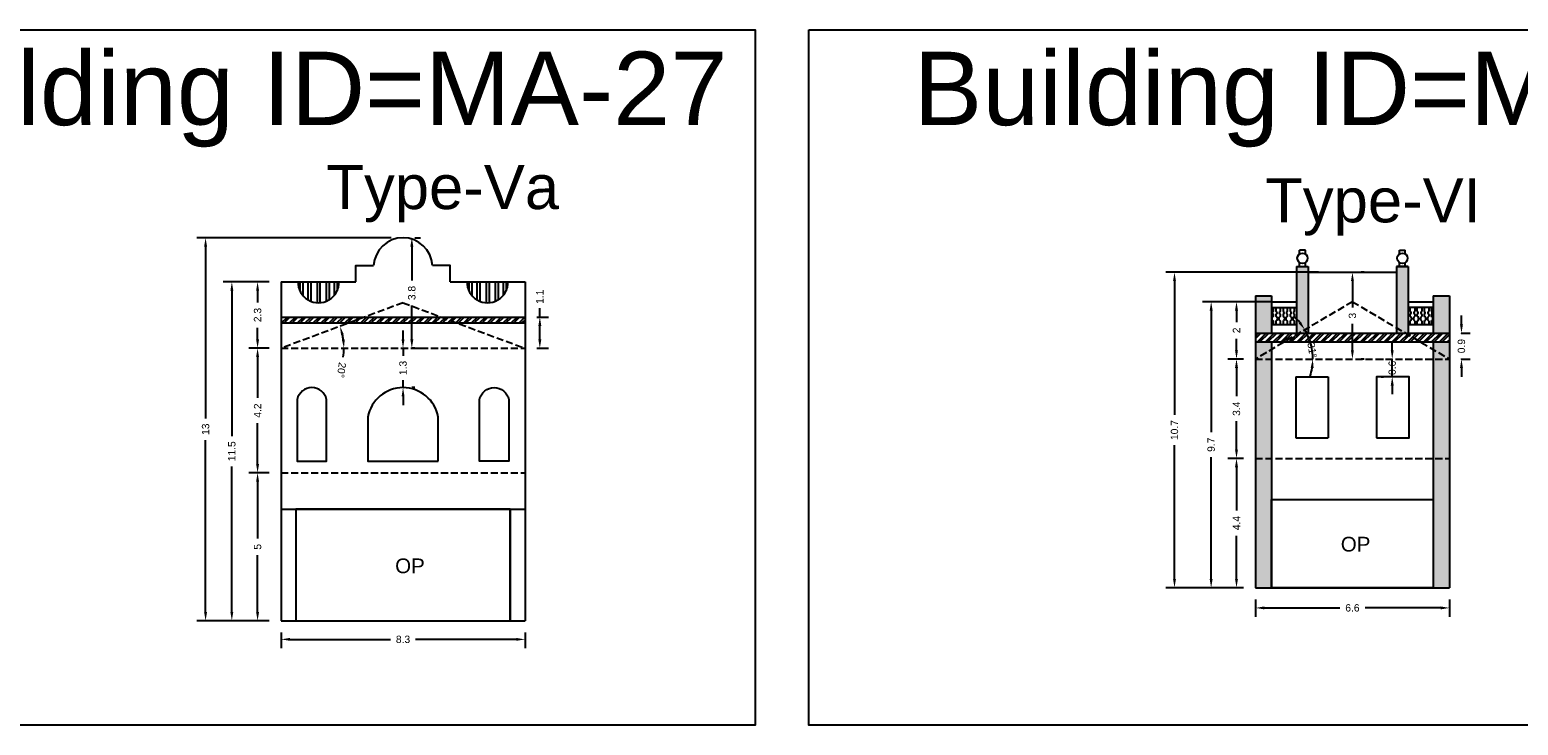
# Model space of a CAD drawing. Header units: metres. Extents: x 3416649 to 3417100, y -6712966 to -6712690.
# Tile 51 of 72: x 3416874 to 3416925, y -6712774 to -6712750. Entities that reach past the tile are written whole.
import ezdxf

# ---------------------------------------------------------------- set-up
doc = ezdxf.new("R2010")
doc.units = ezdxf.units.M
doc.linetypes.add('ACAD_ISO02W100', pattern=[15, 12, -3])
doc.layers.add('Dotted', color=7, linetype='ACAD_ISO02W100', plot=False)
doc.styles.get("Standard").update_dxf_attribs({"font": 'arial.ttf'})
doc.dimstyles.new('ISO-25', dxfattribs={"dimtxt": 0.25, "dimasz": 0.3, "dimexe": 0.3, "dimexo": 0.4, "dimgap": 0.2, "dimtad": 0, "dimdec": 1, "dimdsep": 46, "dimtxsty": 'Standard', "dimcen": 2.5, "dimadec": 0, "dimazin": 0, "dimtfac": 1, "dimtdec": 1, "dimtmove": 0, "dimatfit": 3, "dimfxl": 1, "dimarcsym": 0})

# ---------------------------------------------------------------- blocks, each defined once
blk = doc.blocks.new('*D213')
at = {"color": 0, "lineweight": -2, "transparency": 16777216}
for p, q in [((3416882.544, -6712765.372), (3416881.846, -6712765.372)), ((3416882.146, -6712765.672), (3416882.146, -6712767.604)), ((3416882.146, -6712770.102), (3416882.146, -6712768.17)), ((3416882.544, -6712770.402), (3416881.846, -6712770.402))]:
    blk.add_line(p, q, dxfattribs=at)
at = {"color": 0, "transparency": 16777216}
for points in [[(3416882.096, -6712765.672), (3416882.196, -6712765.672), (3416882.146, -6712765.372)], [(3416882.096, -6712770.102), (3416882.196, -6712770.102), (3416882.146, -6712770.402)]]:
    blk.add_solid(points, dxfattribs=at)
at = {"layer": 'Defpoints', "color": 0, "transparency": 16777216}
for p in [(3416882.146, -6712765.372), (3416882.944, -6712765.372), (3416882.944, -6712770.402)]:
    blk.add_point(p, dxfattribs=at)
at = {"color": 0, "transparency": 16777216, "insert": (3416882.146, -6712767.887), "char_height": 0.25, "attachment_point": 5, "rotation": 90}
blk.add_mtext('5', dxfattribs=at)
blk = doc.blocks.new('*D214')
at = {"color": 0, "lineweight": -2, "transparency": 16777216}
for p, q in [((3416882.544, -6712761.132), (3416881.846, -6712761.132)), ((3416882.146, -6712761.432), (3416882.146, -6712762.821)), ((3416882.146, -6712765.072), (3416882.146, -6712763.683)), ((3416882.544, -6712765.372), (3416881.846, -6712765.372))]:
    blk.add_line(p, q, dxfattribs=at)
at = {"color": 0, "transparency": 16777216}
for points in [[(3416882.096, -6712761.432), (3416882.196, -6712761.432), (3416882.146, -6712761.132)], [(3416882.096, -6712765.072), (3416882.196, -6712765.072), (3416882.146, -6712765.372)]]:
    blk.add_solid(points, dxfattribs=at)
at = {"layer": 'Defpoints', "color": 0, "transparency": 16777216}
for p in [(3416882.146, -6712761.132), (3416882.944, -6712761.132), (3416882.944, -6712765.372)]:
    blk.add_point(p, dxfattribs=at)
at = {"color": 0, "transparency": 16777216, "insert": (3416882.146, -6712763.252), "char_height": 0.25, "attachment_point": 5, "rotation": 90}
blk.add_mtext('4.2', dxfattribs=at)
blk = doc.blocks.new('*D215')
at = {"color": 0, "lineweight": -2, "transparency": 16777216}
for start, end in [(8.0423, 12.3989), (351.9577, 0)]:
    blk.add_arc((3416882.944, -6712761.132), 2.139, start, end, dxfattribs=at)
at = {"color": 0, "transparency": 16777216}
for points in [[(3416884.986, -6712760.687), (3416885.081, -6712760.659), (3416884.949, -6712760.385)], [(3416885.112, -6712760.829), (3416885.012, -6712760.836), (3416885.083, -6712761.132)]]:
    blk.add_solid(points, dxfattribs=at)
at = {"layer": 'Defpoints', "color": 0, "transparency": 16777216}
for p in [(3416887.094, -6712759.585), (3416885.023, -6712760.628), (3416882.944, -6712761.132), (3416882.944, -6712761.132), (3416891.244, -6712761.132)]:
    blk.add_point(p, dxfattribs=at)
at = {"color": 0, "transparency": 16777216, "insert": (3416885, -6712761.874), "char_height": 0.25, "attachment_point": 5, "rotation": 261.9577}
blk.add_mtext('20°', dxfattribs=at)
blk = doc.blocks.new('*D216')
at = {"color": 0, "lineweight": -2, "transparency": 16777216}
for p, q in [((3416887.094, -6712760.832), (3416887.094, -6712760.532)), ((3416887.094, -6712761.132), (3416887.094, -6712761.386)), ((3416887.494, -6712761.132), (3416887.394, -6712761.132)), ((3416887.094, -6712762.472), (3416887.094, -6712762.218)), ((3416887.494, -6712762.472), (3416887.394, -6712762.472)), ((3416887.094, -6712762.772), (3416887.094, -6712763.072))]:
    blk.add_line(p, q, dxfattribs=at)
at = {"color": 0, "transparency": 16777216}
for points in [[(3416887.044, -6712760.832), (3416887.144, -6712760.832), (3416887.094, -6712761.132)], [(3416887.044, -6712762.772), (3416887.144, -6712762.772), (3416887.094, -6712762.472)]]:
    blk.add_solid(points, dxfattribs=at)
at = {"layer": 'Defpoints', "color": 0, "transparency": 16777216}
for p in [(3416887.094, -6712761.132), (3416887.094, -6712761.132), (3416887.094, -6712762.472)]:
    blk.add_point(p, dxfattribs=at)
at = {"color": 0, "transparency": 16777216, "insert": (3416887.094, -6712761.802), "char_height": 0.25, "attachment_point": 5, "rotation": 90}
blk.add_mtext('1.3', dxfattribs=at)
blk = doc.blocks.new('*D217')
at = {"color": 0, "lineweight": -2, "transparency": 16777216}
for p, q in [((3416882.544, -6712758.872), (3416881.846, -6712758.872)), ((3416882.146, -6712759.172), (3416882.146, -6712759.572)), ((3416882.146, -6712760.832), (3416882.146, -6712760.432)), ((3416882.544, -6712761.132), (3416881.846, -6712761.132))]:
    blk.add_line(p, q, dxfattribs=at)
at = {"color": 0, "transparency": 16777216}
for points in [[(3416882.096, -6712759.172), (3416882.196, -6712759.172), (3416882.146, -6712758.872)], [(3416882.096, -6712760.832), (3416882.196, -6712760.832), (3416882.146, -6712761.132)]]:
    blk.add_solid(points, dxfattribs=at)
at = {"layer": 'Defpoints', "color": 0, "transparency": 16777216}
for p in [(3416882.146, -6712758.872), (3416882.944, -6712758.872), (3416882.944, -6712761.132)]:
    blk.add_point(p, dxfattribs=at)
at = {"color": 0, "transparency": 16777216, "insert": (3416882.146, -6712760.002), "char_height": 0.25, "attachment_point": 5, "rotation": 90}
blk.add_mtext('2.3', dxfattribs=at)
blk = doc.blocks.new('*D218')
at = {"color": 0, "lineweight": -2, "transparency": 16777216}
for p, q in [((3416887.494, -6712757.372), (3416887.694, -6712757.372)), ((3416887.394, -6712757.672), (3416887.394, -6712758.824)), ((3416887.394, -6712760.832), (3416887.394, -6712759.68)), ((3416887.494, -6712761.132), (3416887.694, -6712761.132))]:
    blk.add_line(p, q, dxfattribs=at)
at = {"color": 0, "transparency": 16777216}
for points in [[(3416887.344, -6712757.672), (3416887.444, -6712757.672), (3416887.394, -6712757.372)], [(3416887.344, -6712760.832), (3416887.444, -6712760.832), (3416887.394, -6712761.132)]]:
    blk.add_solid(points, dxfattribs=at)
at = {"layer": 'Defpoints', "color": 0, "transparency": 16777216}
for p in [(3416887.094, -6712757.372), (3416887.094, -6712761.132), (3416887.394, -6712761.132)]:
    blk.add_point(p, dxfattribs=at)
at = {"color": 0, "transparency": 16777216, "insert": (3416887.394, -6712759.252), "char_height": 0.25, "attachment_point": 5, "rotation": 90}
blk.add_mtext('3.8', dxfattribs=at)
blk = doc.blocks.new('*D219')
at = {"color": 0, "lineweight": -2, "transparency": 16777216}
for p, q in [((3416882.944, -6712770.802), (3416882.944, -6712771.334)), ((3416883.244, -6712771.034), (3416886.667, -6712771.034)), ((3416890.944, -6712771.034), (3416887.522, -6712771.034)), ((3416891.244, -6712770.802), (3416891.244, -6712771.334))]:
    blk.add_line(p, q, dxfattribs=at)
at = {"color": 0, "transparency": 16777216}
for points in [[(3416883.244, -6712770.984), (3416883.244, -6712771.084), (3416882.944, -6712771.034)], [(3416890.944, -6712770.984), (3416890.944, -6712771.084), (3416891.244, -6712771.034)]]:
    blk.add_solid(points, dxfattribs=at)
at = {"layer": 'Defpoints', "color": 0, "transparency": 16777216}
for p in [(3416882.944, -6712770.402), (3416891.244, -6712770.402), (3416891.244, -6712771.034)]:
    blk.add_point(p, dxfattribs=at)
at = {"color": 0, "transparency": 16777216, "insert": (3416887.094, -6712771.034), "char_height": 0.25, "attachment_point": 5}
blk.add_mtext('8.3', dxfattribs=at)
blk = doc.blocks.new('*D220')
at = {"color": 0, "lineweight": -2, "transparency": 16777216}
for p, q in [((3416882.544, -6712758.872), (3416880.97, -6712758.872)), ((3416881.27, -6712759.172), (3416881.27, -6712764.123)), ((3416881.27, -6712770.102), (3416881.27, -6712765.151)), ((3416882.544, -6712770.402), (3416880.97, -6712770.402))]:
    blk.add_line(p, q, dxfattribs=at)
at = {"color": 0, "transparency": 16777216}
for points in [[(3416881.22, -6712759.172), (3416881.32, -6712759.172), (3416881.27, -6712758.872)], [(3416881.22, -6712770.102), (3416881.32, -6712770.102), (3416881.27, -6712770.402)]]:
    blk.add_solid(points, dxfattribs=at)
at = {"layer": 'Defpoints', "color": 0, "transparency": 16777216}
for p in [(3416881.27, -6712758.872), (3416882.944, -6712758.872), (3416882.944, -6712770.402)]:
    blk.add_point(p, dxfattribs=at)
at = {"color": 0, "transparency": 16777216, "insert": (3416881.27, -6712764.637), "char_height": 0.25, "attachment_point": 5, "rotation": 90}
blk.add_mtext('11.5', dxfattribs=at)
blk = doc.blocks.new('*D221')
at = {"color": 0, "lineweight": -2, "transparency": 16777216}
for p, q in [((3416886.694, -6712757.372), (3416880.077, -6712757.372)), ((3416880.377, -6712757.672), (3416880.377, -6712763.52)), ((3416880.377, -6712770.102), (3416880.377, -6712764.254)), ((3416882.544, -6712770.402), (3416880.077, -6712770.402))]:
    blk.add_line(p, q, dxfattribs=at)
at = {"color": 0, "transparency": 16777216}
for points in [[(3416880.327, -6712757.672), (3416880.427, -6712757.672), (3416880.377, -6712757.372)], [(3416880.327, -6712770.102), (3416880.427, -6712770.102), (3416880.377, -6712770.402)]]:
    blk.add_solid(points, dxfattribs=at)
at = {"layer": 'Defpoints', "color": 0, "transparency": 16777216}
for p in [(3416880.377, -6712757.372), (3416887.094, -6712757.372), (3416882.944, -6712770.402)]:
    blk.add_point(p, dxfattribs=at)
at = {"color": 0, "transparency": 16777216, "insert": (3416880.377, -6712763.887), "char_height": 0.25, "attachment_point": 5, "rotation": 90}
blk.add_mtext('13', dxfattribs=at)
blk = doc.blocks.new('*D222')
at = {"color": 0, "lineweight": -2, "transparency": 16777216}
for p, q in [((3416891.644, -6712760.072), (3416892.048, -6712760.072)), ((3416891.748, -6712760.072), (3416891.748, -6712759.772)), ((3416891.748, -6712760.832), (3416891.748, -6712760.372)), ((3416891.644, -6712761.132), (3416892.048, -6712761.132))]:
    blk.add_line(p, q, dxfattribs=at)
at = {"color": 0, "transparency": 16777216}
for points in [[(3416891.698, -6712760.372), (3416891.798, -6712760.372), (3416891.748, -6712760.072)], [(3416891.698, -6712760.832), (3416891.798, -6712760.832), (3416891.748, -6712761.132)]]:
    blk.add_solid(points, dxfattribs=at)
at = {"layer": 'Defpoints', "color": 0, "transparency": 16777216}
for p in [(3416891.244, -6712760.072), (3416891.748, -6712760.072), (3416891.244, -6712761.132)]:
    blk.add_point(p, dxfattribs=at)
at = {"color": 0, "transparency": 16777216, "insert": (3416891.748, -6712759.38), "char_height": 0.25, "attachment_point": 5, "rotation": 90}
blk.add_mtext('1.1', dxfattribs=at)
blk = doc.blocks.new('*D223')
at = {"color": 0, "lineweight": -2, "transparency": 16777216}
for p, q in [((3416915.693, -6712764.879), (3416915.149, -6712764.879)), ((3416915.449, -6712765.179), (3416915.449, -6712766.647)), ((3416915.449, -6712768.979), (3416915.449, -6712767.511)), ((3416915.693, -6712769.279), (3416915.149, -6712769.279))]:
    blk.add_line(p, q, dxfattribs=at)
at = {"color": 0, "transparency": 16777216}
for points in [[(3416915.399, -6712765.179), (3416915.499, -6712765.179), (3416915.449, -6712764.879)], [(3416915.399, -6712768.979), (3416915.499, -6712768.979), (3416915.449, -6712769.279)]]:
    blk.add_solid(points, dxfattribs=at)
at = {"layer": 'Defpoints', "color": 0, "transparency": 16777216}
for p in [(3416915.449, -6712764.879), (3416916.093, -6712764.879), (3416916.093, -6712769.279)]:
    blk.add_point(p, dxfattribs=at)
at = {"color": 0, "transparency": 16777216, "insert": (3416915.449, -6712767.079), "char_height": 0.25, "attachment_point": 5, "rotation": 90}
blk.add_mtext('4.4', dxfattribs=at)
blk = doc.blocks.new('*D224')
at = {"color": 0, "lineweight": -2, "transparency": 16777216}
for p, q in [((3416915.693, -6712761.499), (3416915.149, -6712761.499)), ((3416915.449, -6712761.799), (3416915.449, -6712762.762)), ((3416915.449, -6712764.579), (3416915.449, -6712763.616)), ((3416915.693, -6712764.879), (3416915.149, -6712764.879))]:
    blk.add_line(p, q, dxfattribs=at)
at = {"color": 0, "transparency": 16777216}
for points in [[(3416915.399, -6712761.799), (3416915.499, -6712761.799), (3416915.449, -6712761.499)], [(3416915.399, -6712764.579), (3416915.499, -6712764.579), (3416915.449, -6712764.879)]]:
    blk.add_solid(points, dxfattribs=at)
at = {"layer": 'Defpoints', "color": 0, "transparency": 16777216}
for p in [(3416915.449, -6712761.499), (3416916.093, -6712761.499), (3416916.093, -6712764.879)]:
    blk.add_point(p, dxfattribs=at)
at = {"color": 0, "transparency": 16777216, "insert": (3416915.449, -6712763.189), "char_height": 0.25, "attachment_point": 5, "rotation": 90}
blk.add_mtext('3.4', dxfattribs=at)
blk = doc.blocks.new('*D225')
at = {"color": 0, "lineweight": -2, "transparency": 16777216}
for p, q in [((3416916.093, -6712769.679), (3416916.093, -6712770.264)), ((3416922.693, -6712769.679), (3416922.693, -6712770.264)), ((3416916.393, -6712769.964), (3416918.965, -6712769.964)), ((3416922.393, -6712769.964), (3416919.821, -6712769.964))]:
    blk.add_line(p, q, dxfattribs=at)
at = {"color": 0, "transparency": 16777216}
for points in [[(3416916.393, -6712769.914), (3416916.393, -6712770.014), (3416916.093, -6712769.964)], [(3416922.393, -6712769.914), (3416922.393, -6712770.014), (3416922.693, -6712769.964)]]:
    blk.add_solid(points, dxfattribs=at)
at = {"layer": 'Defpoints', "color": 0, "transparency": 16777216}
for p in [(3416916.093, -6712769.279), (3416922.693, -6712769.279), (3416922.693, -6712769.964)]:
    blk.add_point(p, dxfattribs=at)
at = {"color": 0, "transparency": 16777216, "insert": (3416919.393, -6712769.964), "char_height": 0.25, "attachment_point": 5}
blk.add_mtext('6.6', dxfattribs=at)
blk = doc.blocks.new('*D226')
at = {"color": 0, "lineweight": -2, "transparency": 16777216}
for p, q in [((3416916.668, -6712759.549), (3416915.149, -6712759.549)), ((3416915.449, -6712759.849), (3416915.449, -6712760.241)), ((3416915.449, -6712761.199), (3416915.449, -6712760.807)), ((3416915.693, -6712761.499), (3416915.149, -6712761.499))]:
    blk.add_line(p, q, dxfattribs=at)
at = {"color": 0, "transparency": 16777216}
for points in [[(3416915.399, -6712759.849), (3416915.499, -6712759.849), (3416915.449, -6712759.549)], [(3416915.399, -6712761.199), (3416915.499, -6712761.199), (3416915.449, -6712761.499)]]:
    blk.add_solid(points, dxfattribs=at)
at = {"layer": 'Defpoints', "color": 0, "transparency": 16777216}
for p in [(3416915.449, -6712759.549), (3416917.068, -6712759.549), (3416916.093, -6712761.499)]:
    blk.add_point(p, dxfattribs=at)
at = {"color": 0, "transparency": 16777216, "insert": (3416915.449, -6712760.524), "char_height": 0.25, "attachment_point": 5, "rotation": 90}
blk.add_mtext('2', dxfattribs=at)
blk = doc.blocks.new('*D227')
at = {"color": 0, "lineweight": -2, "transparency": 16777216}
for p, q in [((3416919.793, -6712758.549), (3416919.693, -6712758.549)), ((3416919.393, -6712758.849), (3416919.393, -6712759.742)), ((3416919.393, -6712761.199), (3416919.393, -6712760.306)), ((3416919.793, -6712761.499), (3416919.693, -6712761.499))]:
    blk.add_line(p, q, dxfattribs=at)
at = {"color": 0, "transparency": 16777216}
for points in [[(3416919.343, -6712758.849), (3416919.443, -6712758.849), (3416919.393, -6712758.549)], [(3416919.343, -6712761.199), (3416919.443, -6712761.199), (3416919.393, -6712761.499)]]:
    blk.add_solid(points, dxfattribs=at)
at = {"layer": 'Defpoints', "color": 0, "transparency": 16777216}
for p in [(3416919.393, -6712758.549), (3416919.393, -6712761.499), (3416919.393, -6712761.499)]:
    blk.add_point(p, dxfattribs=at)
at = {"color": 0, "transparency": 16777216, "insert": (3416919.393, -6712760.024), "char_height": 0.25, "attachment_point": 5, "rotation": 90}
blk.add_mtext('3', dxfattribs=at)
blk = doc.blocks.new('*D228')
at = {"color": 0, "lineweight": -2, "transparency": 16777216}
for p, q in [((3416916.268, -6712759.549), (3416914.287, -6712759.549)), ((3416914.587, -6712759.849), (3416914.587, -6712763.986)), ((3416914.587, -6712768.979), (3416914.587, -6712764.842)), ((3416915.693, -6712769.279), (3416914.287, -6712769.279))]:
    blk.add_line(p, q, dxfattribs=at)
at = {"color": 0, "transparency": 16777216}
for points in [[(3416914.537, -6712759.849), (3416914.637, -6712759.849), (3416914.587, -6712759.549)], [(3416914.537, -6712768.979), (3416914.637, -6712768.979), (3416914.587, -6712769.279)]]:
    blk.add_solid(points, dxfattribs=at)
at = {"layer": 'Defpoints', "color": 0, "transparency": 16777216}
for p in [(3416914.587, -6712759.549), (3416916.668, -6712759.549), (3416916.093, -6712769.279)]:
    blk.add_point(p, dxfattribs=at)
at = {"color": 0, "transparency": 16777216, "insert": (3416914.587, -6712764.414), "char_height": 0.25, "attachment_point": 5, "rotation": 90}
blk.add_mtext('9.7', dxfattribs=at)
blk = doc.blocks.new('*D229')
at = {"color": 0, "lineweight": -2, "transparency": 16777216}
for p, q in [((3416918.242, -6712758.549), (3416913.04, -6712758.549)), ((3416913.34, -6712758.849), (3416913.34, -6712763.401)), ((3416913.34, -6712768.979), (3416913.34, -6712764.427)), ((3416915.693, -6712769.279), (3416913.04, -6712769.279))]:
    blk.add_line(p, q, dxfattribs=at)
at = {"color": 0, "transparency": 16777216}
for points in [[(3416913.29, -6712758.849), (3416913.39, -6712758.849), (3416913.34, -6712758.549)], [(3416913.29, -6712768.979), (3416913.39, -6712768.979), (3416913.34, -6712769.279)]]:
    blk.add_solid(points, dxfattribs=at)
at = {"layer": 'Defpoints', "color": 0, "transparency": 16777216}
for p in [(3416913.34, -6712758.549), (3416918.642, -6712758.549), (3416916.093, -6712769.279)]:
    blk.add_point(p, dxfattribs=at)
at = {"color": 0, "transparency": 16777216, "insert": (3416913.34, -6712763.914), "char_height": 0.25, "attachment_point": 5, "rotation": 90}
blk.add_mtext('10.7', dxfattribs=at)
blk = doc.blocks.new('*D230')
at = {"color": 0, "lineweight": -2, "transparency": 16777216}
for start, end in [(39.3891, 48.199), (0, 30.5792), (342.3802, 351.1901)]:
    blk.add_arc((3416916.093, -6712761.499), 1.953, start, end, dxfattribs=at)
at = {"color": 0, "transparency": 16777216}
for points in [[(3416917.643, -6712760.231), (3416917.561, -6712760.288), (3416917.774, -6712760.506)], [(3416917.973, -6712761.794), (3416918.073, -6712761.802), (3416918.046, -6712761.499)]]:
    blk.add_solid(points, dxfattribs=at)
at = {"layer": 'Defpoints', "color": 0, "transparency": 16777216}
for p in [(3416919.393, -6712759.549), (3416917.924, -6712760.819), (3416916.093, -6712761.499), (3416916.093, -6712761.499), (3416922.693, -6712761.499)]:
    blk.add_point(p, dxfattribs=at)
at = {"color": 0, "transparency": 16777216, "insert": (3416918.022, -6712761.196), "char_height": 0.25, "attachment_point": 5, "rotation": 278.9255}
blk.add_mtext('31°', dxfattribs=at)
blk = doc.blocks.new('*D231')
at = {"color": 0, "lineweight": -2, "transparency": 16777216}
for p, q in [((3416920.747, -6712761.199), (3416920.747, -6712760.899)), ((3416920.368, -6712761.499), (3416920.447, -6712761.499)), ((3416920.747, -6712762.099), (3416920.747, -6712761.499)), ((3416920.368, -6712762.099), (3416920.447, -6712762.099)), ((3416920.747, -6712762.399), (3416920.747, -6712762.699))]:
    blk.add_line(p, q, dxfattribs=at)
at = {"color": 0, "transparency": 16777216}
for points in [[(3416920.697, -6712761.199), (3416920.797, -6712761.199), (3416920.747, -6712761.499)], [(3416920.697, -6712762.399), (3416920.797, -6712762.399), (3416920.747, -6712762.099)]]:
    blk.add_solid(points, dxfattribs=at)
at = {"layer": 'Defpoints', "color": 0, "transparency": 16777216}
for p in [(3416920.747, -6712761.499), (3416920.768, -6712761.499), (3416920.768, -6712762.099)]:
    blk.add_point(p, dxfattribs=at)
at = {"color": 0, "transparency": 16777216, "insert": (3416920.747, -6712761.799), "char_height": 0.25, "attachment_point": 5, "rotation": 90}
blk.add_mtext('0.6', dxfattribs=at)
blk = doc.blocks.new('*D232')
at = {"color": 0, "lineweight": -2, "transparency": 16777216}
for p, q in [((3416923.103, -6712760.319), (3416923.103, -6712760.019)), ((3416923.093, -6712760.619), (3416923.403, -6712760.619)), ((3416923.103, -6712760.619), (3416923.103, -6712760.631)), ((3416923.093, -6712761.499), (3416923.403, -6712761.499)), ((3416923.103, -6712761.499), (3416923.103, -6712761.487)), ((3416923.103, -6712761.799), (3416923.103, -6712762.099))]:
    blk.add_line(p, q, dxfattribs=at)
at = {"color": 0, "transparency": 16777216}
for points in [[(3416923.053, -6712760.319), (3416923.153, -6712760.319), (3416923.103, -6712760.619)], [(3416923.053, -6712761.799), (3416923.153, -6712761.799), (3416923.103, -6712761.499)]]:
    blk.add_solid(points, dxfattribs=at)
at = {"layer": 'Defpoints', "color": 0, "transparency": 16777216}
for p in [(3416922.693, -6712760.619), (3416923.103, -6712760.619), (3416922.693, -6712761.499)]:
    blk.add_point(p, dxfattribs=at)
at = {"color": 0, "transparency": 16777216, "insert": (3416923.103, -6712761.059), "char_height": 0.25, "attachment_point": 5, "rotation": 90}
blk.add_mtext('0.9', dxfattribs=at)

msp = doc.modelspace()

# ---------------------------------------------------------------- hatches: boundary and pattern name
h = msp.add_hatch(color=256)
h.dxf.hatch_style = 1
h.paths.add_polyline_path([(3416916.093, -6712761.499), (3416916.643, -6712761.499), (3416916.643, -6712764.879), (3416916.093, -6712764.879)])
h.paths.add_polyline_path([(3416916.093, -6712760.919), (3416916.643, -6712760.919), (3416916.643, -6712761.174), (3416916.093, -6712761.499)])
h.paths.add_polyline_path([(3416916.093, -6712759.349), (3416916.643, -6712759.349), (3416916.643, -6712760.619), (3416916.093, -6712760.619)])
h.paths.add_polyline_path([(3416916.643, -6712761.174), (3416916.643, -6712761.499), (3416916.093, -6712761.499)], flags=17)
h.paths.add_polyline_path([(3416916.093, -6712764.879), (3416916.643, -6712764.879), (3416916.643, -6712769.279), (3416916.093, -6712769.279)])
h.paths.add_polyline_path([(3416917.493, -6712758.349), (3416917.893, -6712758.349), (3416917.893, -6712760.435), (3416917.582, -6712760.619), (3416917.493, -6712760.619)])
h.paths.add_polyline_path([(3416917.893, -6712760.435), (3416917.893, -6712760.619), (3416917.582, -6712760.619)], flags=17)
h = msp.add_hatch(color=256)
h.dxf.hatch_style = 1
h.paths.add_polyline_path([(3416922.693, -6712761.499), (3416922.143, -6712761.499), (3416922.143, -6712764.879), (3416922.693, -6712764.879)])
h.paths.add_polyline_path([(3416922.693, -6712760.919), (3416922.143, -6712760.919), (3416922.143, -6712761.174), (3416922.693, -6712761.499)])
h.paths.add_polyline_path([(3416922.693, -6712759.349), (3416922.143, -6712759.349), (3416922.143, -6712760.619), (3416922.693, -6712760.619)])
h.paths.add_polyline_path([(3416922.143, -6712761.174), (3416922.143, -6712761.499), (3416922.693, -6712761.499)], flags=17)
h.paths.add_polyline_path([(3416922.693, -6712764.879), (3416922.143, -6712764.879), (3416922.143, -6712769.279), (3416922.693, -6712769.279)])
h.paths.add_polyline_path([(3416921.293, -6712758.349), (3416920.893, -6712758.349), (3416920.893, -6712760.435), (3416921.204, -6712760.619), (3416921.293, -6712760.619)])
h.paths.add_polyline_path([(3416920.893, -6712760.435), (3416920.893, -6712760.619), (3416921.204, -6712760.619)], flags=17)
h = msp.add_hatch()
h.set_pattern_fill('ANSI32', color=256, scale=0.02)
h.set_pattern_definition([(45, (0, 0), (-0.134703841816, 0.134703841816), []), (45, (0.0898, 0), (-0.134703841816, 0.134703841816), [])])
h.paths.add_polyline_path([(3416891.244, -6712760.072), (3416882.944, -6712760.072), (3416882.944, -6712760.272), (3416891.244, -6712760.272)])
h = msp.add_hatch()
h.set_pattern_fill('ANSI32', color=256, scale=0.02)
h.set_pattern_definition([(45, (-4.95185, 0), (-0.134703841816, 0.134703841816), []), (45, (-4.86204, 0), (-0.134703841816, 0.134703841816), [])])
h.paths.add_polyline_path([(3416922.693, -6712760.919), (3416922.693, -6712760.619), (3416916.093, -6712760.619), (3416916.093, -6712760.919)])

# ---------------------------------------------------------------- linework, layer by layer
for points in [[(3416865.353, -6712750.299), (3416899.069, -6712750.299), (3416899.069, -6712773.955), (3416865.353, -6712773.955)], [(3416900.904, -6712750.299), (3416934.62, -6712750.299), (3416934.62, -6712773.955), (3416900.904, -6712773.955)], [(3416920.213, -6712764.179), (3416921.323, -6712764.179), (3416921.323, -6712762.099), (3416920.213, -6712762.099)], [(3416890.744, -6712766.602), (3416883.444, -6712766.602), (3416883.444, -6712770.402), (3416890.744, -6712770.402)], [(3416916.643, -6712766.279), (3416922.143, -6712766.279), (3416922.143, -6712769.279), (3416916.643, -6712769.279)]]:
    msp.add_lwpolyline(points, close=True)
for points in [[(3416917.593, -6712757.927), (3416917.593, -6712757.793)], [(3416917.793, -6712757.793), (3416917.593, -6712757.793)], [(3416917.793, -6712757.927), (3416917.793, -6712757.793)], [(3416920.993, -6712757.927), (3416920.993, -6712757.793)], [(3416920.993, -6712757.793), (3416921.193, -6712757.793)], [(3416921.193, -6712757.927), (3416921.193, -6712757.793)], [(3416885.494, -6712758.872), (3416885.494, -6712758.322)], [(3416885.494, -6712758.872), (3416885.494, -6712758.322), (3416886.094, -6712758.322)], [(3416888.694, -6712758.872), (3416888.694, -6712758.322), (3416888.094, -6712758.322)], [(3416888.694, -6712758.872), (3416888.694, -6712758.322)], [(3416917.493, -6712758.349), (3416917.493, -6712760.619)], [(3416917.493, -6712758.349), (3416917.893, -6712758.349)], [(3416917.493, -6712758.349), (3416917.893, -6712758.349)], [(3416917.593, -6712758.349), (3416917.593, -6712758.215)], [(3416917.793, -6712758.349), (3416917.793, -6712758.215)], [(3416917.893, -6712758.349), (3416917.893, -6712760.619)], [(3416917.893, -6712758.549), (3416920.893, -6712758.549)], [(3416920.893, -6712758.349), (3416920.893, -6712760.619)], [(3416920.893, -6712758.349), (3416921.293, -6712758.349)], [(3416921.293, -6712758.349), (3416920.893, -6712758.349)], [(3416921.293, -6712758.349), (3416920.893, -6712758.349)], [(3416920.993, -6712758.349), (3416920.993, -6712758.215)], [(3416921.193, -6712758.349), (3416921.193, -6712758.215)], [(3416921.293, -6712758.349), (3416921.293, -6712760.619)], [(3416882.944, -6712758.872), (3416882.944, -6712770.402)], [(3416882.944, -6712758.872), (3416885.494, -6712758.872)], [(3416883.586, -6712758.872), (3416883.586, -6712759.184)], [(3416883.686, -6712758.872), (3416883.686, -6712759.339)], [(3416883.86, -6712758.872), (3416883.86, -6712759.486)], [(3416883.96, -6712758.872), (3416883.96, -6712759.536)], [(3416884.169, -6712758.872), (3416884.169, -6712759.585)], [(3416884.169, -6712758.872), (3416884.169, -6712759.585)], [(3416884.269, -6712758.872), (3416884.269, -6712759.585)], [(3416884.269, -6712758.872), (3416884.269, -6712759.585)], [(3416884.478, -6712758.872), (3416884.478, -6712759.536)], [(3416884.579, -6712758.872), (3416884.579, -6712759.486)], [(3416884.753, -6712758.872), (3416884.753, -6712759.339)], [(3416884.853, -6712758.872), (3416884.853, -6712759.184)], [(3416888.694, -6712758.872), (3416891.244, -6712758.872)], [(3416889.336, -6712758.872), (3416889.336, -6712759.184)], [(3416889.436, -6712758.872), (3416889.436, -6712759.339)], [(3416889.61, -6712758.872), (3416889.61, -6712759.486)], [(3416889.71, -6712758.872), (3416889.71, -6712759.536)], [(3416889.919, -6712758.872), (3416889.919, -6712759.585)], [(3416889.919, -6712758.872), (3416889.919, -6712759.585)], [(3416890.019, -6712758.872), (3416890.019, -6712759.585)], [(3416890.019, -6712758.872), (3416890.019, -6712759.585)], [(3416890.228, -6712758.872), (3416890.228, -6712759.536)], [(3416890.329, -6712758.872), (3416890.329, -6712759.486)], [(3416890.503, -6712758.872), (3416890.503, -6712759.339)], [(3416890.603, -6712758.872), (3416890.603, -6712759.184)], [(3416891.244, -6712758.872), (3416891.244, -6712770.402)], [(3416916.093, -6712759.349), (3416916.093, -6712769.279)], [(3416916.093, -6712759.349), (3416916.643, -6712759.349)], [(3416916.643, -6712759.349), (3416916.643, -6712760.619)], [(3416916.643, -6712759.549), (3416917.493, -6712759.549)], [(3416921.293, -6712759.549), (3416922.143, -6712759.549)], [(3416922.143, -6712759.349), (3416922.143, -6712760.619)], [(3416922.143, -6712759.349), (3416922.693, -6712759.349)], [(3416922.693, -6712759.349), (3416922.693, -6712769.279)], [(3416882.944, -6712760.072), (3416891.244, -6712760.072)], [(3416916.643, -6712759.749), (3416917.493, -6712759.749)], [(3416922.143, -6712759.749), (3416921.293, -6712759.749)], [(3416882.944, -6712760.272), (3416891.244, -6712760.272)], [(3416916.643, -6712760.319), (3416917.493, -6712760.319)], [(3416921.293, -6712760.319), (3416922.143, -6712760.319)], [(3416916.093, -6712760.619), (3416922.693, -6712760.619)], [(3416916.093, -6712760.919), (3416922.693, -6712760.919)], [(3416916.643, -6712760.919), (3416916.643, -6712769.279)], [(3416922.143, -6712760.919), (3416922.143, -6712769.279)], [(3416917.463, -6712762.099), (3416918.573, -6712762.099)], [(3416917.463, -6712762.099), (3416917.463, -6712764.179)], [(3416918.573, -6712762.099), (3416918.573, -6712764.179)], [(3416917.463, -6712764.179), (3416918.573, -6712764.179)], [(3416882.944, -6712766.602), (3416891.244, -6712766.602)], [(3416883.444, -6712766.602), (3416883.444, -6712770.402)], [(3416890.744, -6712766.602), (3416890.744, -6712770.402)], [(3416916.643, -6712766.279), (3416922.143, -6712766.279)], [(3416916.093, -6712769.279), (3416922.693, -6712769.279)], [(3416882.944, -6712770.402), (3416891.244, -6712770.402)]]:
    msp.add_lwpolyline(points)
for points in [[(3416916.707, -6712760.319), (3416916.707, -6712760.207, -0.59952), (3416916.707, -6712760.045), (3416916.707, -6712759.984, -0.504557), (3416916.707, -6712759.867), (3416916.707, -6712759.749)], [(3416916.793, -6712759.749), (3416916.793, -6712759.867, -0.504557), (3416916.793, -6712759.984), (3416916.793, -6712760.045, -0.59952), (3416916.793, -6712760.207), (3416916.793, -6712760.319)], [(3416916.946, -6712760.319), (3416916.946, -6712760.207, -0.59952), (3416916.946, -6712760.045), (3416916.946, -6712759.984, -0.504557), (3416916.946, -6712759.867), (3416916.946, -6712759.749)], [(3416917.032, -6712759.749), (3416917.032, -6712759.867, -0.504557), (3416917.032, -6712759.984), (3416917.032, -6712760.045, -0.59952), (3416917.032, -6712760.207), (3416917.032, -6712760.319)], [(3416917.186, -6712760.319), (3416917.186, -6712760.207, -0.59952), (3416917.186, -6712760.045), (3416917.186, -6712759.984, -0.504557), (3416917.186, -6712759.867), (3416917.186, -6712759.749)], [(3416917.272, -6712759.749), (3416917.272, -6712759.867, -0.504557), (3416917.272, -6712759.984), (3416917.272, -6712760.045, -0.59952), (3416917.272, -6712760.207), (3416917.272, -6712760.319)], [(3416917.425, -6712760.319), (3416917.425, -6712760.207, -0.59952), (3416917.425, -6712760.045), (3416917.425, -6712759.984, -0.504557), (3416917.425, -6712759.867), (3416917.425, -6712759.749)], [(3416921.361, -6712760.319), (3416921.361, -6712760.207, 0.59952), (3416921.361, -6712760.045), (3416921.361, -6712759.984, 0.504557), (3416921.361, -6712759.867), (3416921.361, -6712759.749)], [(3416921.514, -6712759.749), (3416921.514, -6712759.867, 0.504557), (3416921.514, -6712759.984), (3416921.514, -6712760.045, 0.59952), (3416921.514, -6712760.207), (3416921.514, -6712760.319)], [(3416921.6, -6712760.319), (3416921.6, -6712760.207, 0.59952), (3416921.6, -6712760.045), (3416921.6, -6712759.984, 0.504557), (3416921.6, -6712759.867), (3416921.6, -6712759.749)], [(3416921.753, -6712759.749), (3416921.753, -6712759.867, 0.504557), (3416921.753, -6712759.984), (3416921.753, -6712760.045, 0.59952), (3416921.753, -6712760.207), (3416921.753, -6712760.319)], [(3416921.84, -6712760.319), (3416921.84, -6712760.207, 0.59952), (3416921.84, -6712760.045), (3416921.84, -6712759.984, 0.504557), (3416921.84, -6712759.867), (3416921.84, -6712759.749)], [(3416921.993, -6712759.749), (3416921.993, -6712759.867, 0.504557), (3416921.993, -6712759.984), (3416921.993, -6712760.045, 0.59952), (3416921.993, -6712760.207), (3416921.993, -6712760.319)], [(3416922.079, -6712760.319), (3416922.079, -6712760.207, 0.59952), (3416922.079, -6712760.045), (3416922.079, -6712759.984, 0.504557), (3416922.079, -6712759.867), (3416922.079, -6712759.749)], [(3416884.494, -6712762.872, 0.8), (3416883.494, -6712762.872), (3416883.494, -6712764.972), (3416884.494, -6712764.972), (3416884.494, -6712762.872)], [(3416889.694, -6712762.872, -0.8), (3416890.694, -6712762.872), (3416890.694, -6712764.972), (3416889.694, -6712764.972), (3416889.694, -6712762.872)]]:
    msp.add_lwpolyline(points, format="xyb")
msp.add_lwpolyline([(3416888.294, -6712764.972), (3416888.294, -6712763.472, 0.833333), (3416885.894, -6712763.472), (3416885.894, -6712764.972)], format="xyb", close=True)
for centre in [(3416917.693, -6712758.071), (3416921.093, -6712758.071)]:
    msp.add_circle(centre, 0.176)
for centre, radius, start, end in [((3416887.094, -6712758.373), 1.001, 2.9376, 177.0624), ((3416884.219, -6712758.885), 0.7, 178.9189, 1.0811), ((3416889.969, -6712758.885), 0.7, 178.9189, 1.0811)]:
    msp.add_arc(centre, radius, start, end)
at = {"layer": 'Dotted', "ltscale": 0.02}
msp.add_line((3416882.944, -6712761.132), (3416891.244, -6712761.132), dxfattribs=at)
for points in [[(3416887.094, -6712759.585), (3416882.944, -6712761.132)], [(3416887.094, -6712759.585), (3416891.244, -6712761.132)], [(3416919.393, -6712759.549), (3416916.093, -6712761.499)], [(3416919.393, -6712759.549), (3416922.693, -6712761.499)], [(3416916.093, -6712761.499), (3416922.693, -6712761.499)], [(3416916.093, -6712764.879), (3416922.693, -6712764.879)], [(3416882.944, -6712765.372), (3416891.244, -6712765.372)]]:
    msp.add_lwpolyline(points, dxfattribs=at)

# ---------------------------------------------------------------- texts
at = {"attachment_point": 1}
for s, width, heights, insert, char_height in [('Building ID=MA-27', 67.86454, [0.517], (3416868.917, -6712751.043), 2.5), ('Building ID=MA-28', 67.86454, [0.517], (3416904.468, -6712751.043), 2.5), ('Type-Va ', 9.99112, [0.517], (3416884.486, -6712754.898), 1.5), ('Type-VI ', 9.99112, [0.517], (3416916.426, -6712755.349), 1.5), ('OP', 1.17554, [0], (3416918.997, -6712767.546), 0.5), ('OP', 1.17554, [0], (3416886.826, -6712768.283), 0.5)]:
    msp.add_mtext_dynamic_manual_height_columns(s, width=width, gutter_width=12.5, heights=heights, dxfattribs=dict(at, insert=insert, char_height=char_height))

# ---------------------------------------------------------------- dimensions: what is measured, and where the dimension line sits
for base, p1, p2, picture, middle in [((3416880.377, -6712757.372), (3416882.944, -6712770.402), (3416887.094, -6712757.372), '*D221', (3416880.377, -6712763.887)), ((3416887.394, -6712761.132), (3416887.094, -6712757.372), (3416887.094, -6712761.132), '*D218', (3416887.394, -6712759.252)), ((3416913.34, -6712758.549), (3416916.093, -6712769.279), (3416918.642, -6712758.549), '*D229', (3416913.34, -6712763.914)), ((3416919.392933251, -6712761.499063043), (3416919.392933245, -6712758.549063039), (3416919.392933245, -6712761.499063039), '*D227', (3416919.392933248, -6712760.024063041)), ((3416881.27, -6712758.872), (3416882.944, -6712770.402), (3416882.944, -6712758.872), '*D220', (3416881.27, -6712764.637)), ((3416882.146, -6712758.872), (3416882.944, -6712761.132), (3416882.944, -6712758.872), '*D217', (3416882.146, -6712760.002)), ((3416891.748, -6712760.072), (3416891.244, -6712761.132), (3416891.244, -6712760.072), '*D222', (3416891.748, -6712759.38)), ((3416914.587, -6712759.549), (3416916.093, -6712769.279), (3416916.668, -6712759.549), '*D228', (3416914.587, -6712764.414)), ((3416915.448503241, -6712759.549063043), (3416916.092933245, -6712761.499063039), (3416917.067933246, -6712759.549063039), '*D226', (3416915.448503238, -6712760.524063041)), ((3416923.103, -6712760.619), (3416922.693, -6712761.499), (3416922.693, -6712760.619), '*D232', (3416923.103, -6712761.059)), ((3416882.146, -6712761.132), (3416882.944, -6712765.372), (3416882.944, -6712761.132), '*D214', (3416882.146, -6712763.252)), ((3416915.449, -6712761.499), (3416916.093, -6712764.879), (3416916.093, -6712761.499), '*D224', (3416915.449, -6712763.189)), ((3416915.449, -6712764.879), (3416916.093, -6712769.279), (3416916.093, -6712764.879), '*D223', (3416915.449, -6712767.079)), ((3416882.146, -6712765.372), (3416882.944, -6712770.402), (3416882.944, -6712765.372), '*D213', (3416882.146, -6712767.887))]:
    dim = msp.add_linear_dim(base=base, p1=p1, p2=p2, angle=90, dimstyle='ISO-25')
    dim.commit()
    dim.dimension.update_dxf_attribs({"geometry": picture, "text_midpoint": middle})
dim = msp.add_angular_dim_2l(base=(3416885.023, -6712760.628), line1=((3416882.944, -6712761.132), (3416891.244, -6712761.132)), line2=((3416887.094, -6712759.585), (3416882.944, -6712761.132)), dimstyle='ISO-25')
dim.commit()
dim.dimension.update_dxf_attribs({"geometry": '*D215', "text_midpoint": (3416885, -6712761.874)})
dim = msp.add_angular_dim_2l(base=(3416917.924, -6712760.819), line1=((3416916.093, -6712761.499), (3416922.693, -6712761.499)), line2=((3416919.393, -6712759.549), (3416916.093, -6712761.499)), dimstyle='ISO-25')
dim.commit()
dim.dimension.update_dxf_attribs({"geometry": '*D230', "text_midpoint": (3416918.022, -6712761.196), "dimtype": 162})
for base, p1, p2, picture, middle in [((3416887.094, -6712761.132), (3416887.094, -6712762.472), (3416887.094, -6712761.132), '*D216', (3416887.094, -6712761.802)), ((3416920.747, -6712761.499), (3416920.768, -6712762.099), (3416920.768, -6712761.499), '*D231', (3416920.747, -6712761.799))]:
    dim = msp.add_linear_dim(base=base, p1=p1, p2=p2, angle=90, dimstyle='ISO-25')
    dim.commit()
    dim.dimension.update_dxf_attribs({"geometry": picture, "text_midpoint": middle, "dimtype": 160})
for base, p1, p2, picture, middle in [((3416922.693, -6712769.964), (3416916.093, -6712769.279), (3416922.693, -6712769.279), '*D225', (3416919.393, -6712769.964)), ((3416891.244, -6712771.034), (3416882.944, -6712770.402), (3416891.244, -6712770.402), '*D219', (3416887.094, -6712771.034))]:
    dim = msp.add_linear_dim(base=base, p1=p1, p2=p2, dimstyle='ISO-25')
    dim.commit()
    dim.dimension.update_dxf_attribs({"geometry": picture, "text_midpoint": middle})

doc.saveas('drawing.dxf')
